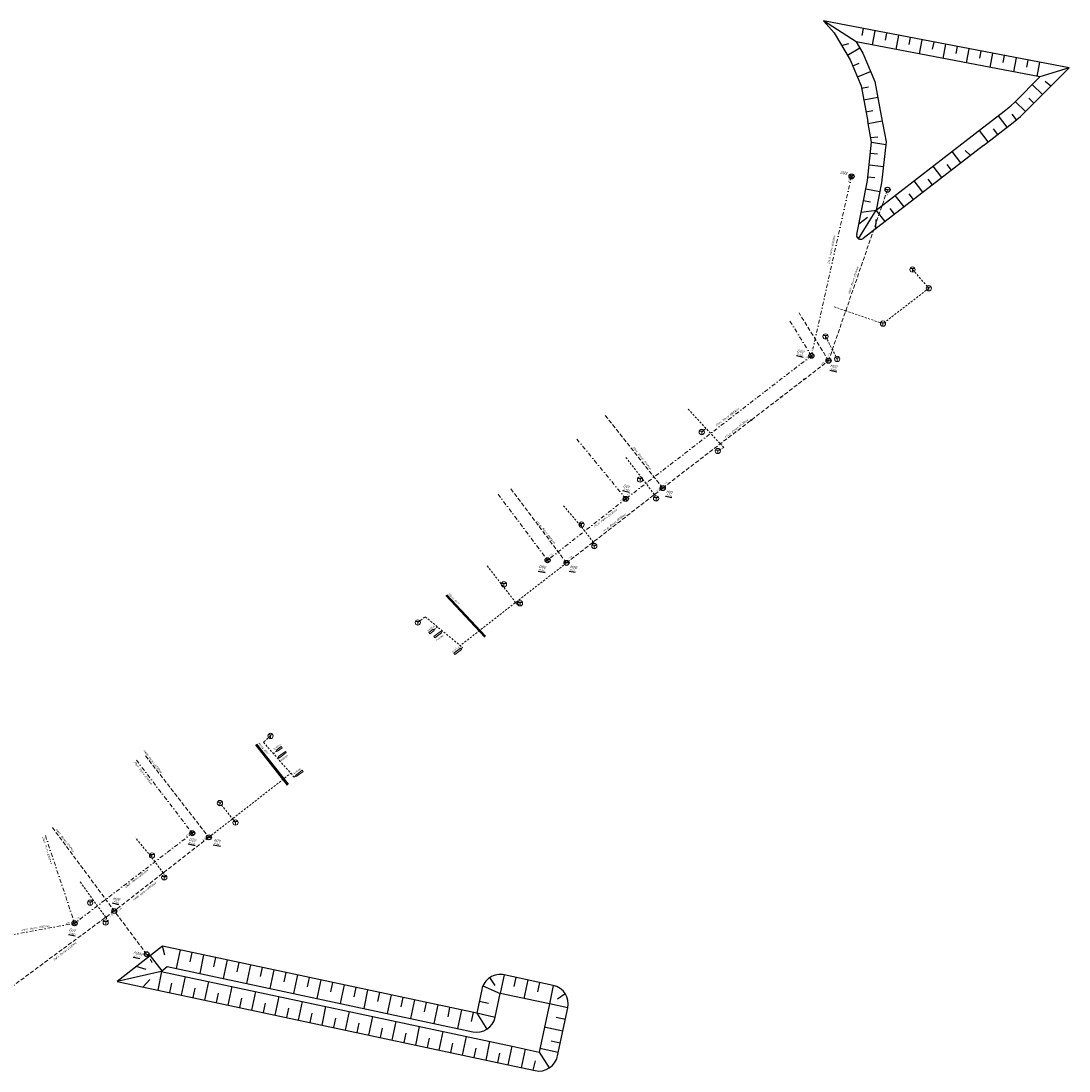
# Model space of a CAD drawing. Header units: metres. Extents: x 147330 to 148353, y 410456 to 411399.
# Tile 3 of 3: x 147662 to 147924, y 410470 to 410733. Entities that reach past the tile are written whole.
import ezdxf

# ---------------------------------------------------------------- set-up
doc = ezdxf.new("R2010")
doc.units = ezdxf.units.M
for name, pattern in [('RI-HWA', [7.4, 5, -2.4]), ('RI-HWA_KOLKAANSLUITING', [4.3, 2.5, -1.8]), ('RI-VWA', [11, 5, -3, 0, -3])]:
    doc.linetypes.add(name, pattern=pattern)
for name, color, linetype in [('000___CL_Talud_', 7, 'Continuous'), ('000___CL_Talud_insteek', 7, 'Continuous'), ('022___OG_WATERGANG_', 7, 'Continuous'), ('025___BS_Wadi', 7, 'Continuous'), ('X-LEID-L-MANTELBUIS', 1, 'Continuous')]:
    doc.layers.add(name, color=color, linetype=linetype)
for name, color, linetype, lineweight in [('B-WE-RI-BOVENAANZICHT_KOLK-G', 150, 'Continuous', 13), ('B-WE-RI-HWA-S', 150, 'Continuous', 25), ('B-WE-RI-HWA-T25', 7, 'Continuous', 25), ('B-WE-RI-HWA_BOB-T18', 10, 'Continuous', 18), ('B-WE-RI-HWA_HULPSTUK-S', 150, 'Continuous', 25), ('B-WE-RI-HWA_KOLKAANSLUITING_PVC_160-G', 150, 'RI-HWA_KOLKAANSLUITING', 18), ('B-WE-RI-HWA_PUTDEKSELHOOGTE-T25', 7, 'Continuous', 25), ('B-WE-RI-HWA_PUTNUMMER-T35', 50, 'Continuous', 35), ('B-WE-RI-HWA_TRANSPORTLEIDING-G', 150, 'RI-HWA', 18), ('B-WE-RI-MANTELBUIS-G', 10, 'Continuous', 18), ('B-WE-RI-VWA-T25', 7, 'Continuous', 25), ('B-WE-RI-VWA_BOB-T18', 10, 'Continuous', 18), ('B-WE-RI-VWA_PUTDEKSELHOOGTE-T25', 7, 'Continuous', 25), ('B-WE-RI-VWA_PUTNUMMER-T35', 50, 'Continuous', 35), ('B-WE-RI-VWA_RIOOLPUT-S', 20, 'Continuous', 25), ('B-WE-RI-VWA_TRANSPORTLEIDING-G', 20, 'RI-VWA', 18)]:
    doc.layers.add(name, color=color, linetype=linetype, lineweight=lineweight)
doc.styles.add('NLCS-ISO-M200-T18', font='NLCS-ISO.TTF', dxfattribs={"height": 0.36})
doc.styles.add('NLCS-ISO-M200-T25_italic', font='txt', dxfattribs={"oblique": 10, "height": 0.5})
doc.styles.add('NLCS-ISO-M200-T35_italic', font='txt', dxfattribs={"oblique": 10, "height": 0.7})
doc.styles.get("Standard").update_dxf_attribs({"font": 'arial.ttf'})

# ---------------------------------------------------------------- blocks, each defined once
blk = doc.blocks.new('RIOOL_G-KOLK-TROT_1')
at = {"color": 0, "lineweight": 9}
for p, q in [((-0.62, 0.24), (0.62, 0.24)), ((0, 0.24), (0, -0.66))]:
    blk.add_line(p, q, dxfattribs=at)
blk.add_circle((0, 0), 0.66, dxfattribs=at)
for tag in ['COMMENT', 'POINTNUMBER']:
    blk.add_attdef(tag, (0, 0), '', height=1)
blk = doc.blocks.new('*U5')
blk.add_lwpolyline([(0.44, -0.44), (-0.44, 0.44)])
blk.add_circle((0, 0), 0.625)
blk = doc.blocks.new('SRI-HULP_INLAAT_160MM-SO')
h = blk.add_hatch(color=256)
h.dxf.hatch_style = 1
h.paths.add_polyline_path([(0.7, 0.7, 0.414214), (-0.7, 0.7), (0, 0)])
h = blk.add_hatch(color=256)
h.dxf.hatch_style = 1
h.paths.add_polyline_path([(0, 0), (-0.7, -0.7, 0.414214), (0.7, -0.7)])
for p, q in [((-0.7, 0.7), (0.7, -0.7)), ((-0.7, -0.7), (0.7, 0.7))]:
    blk.add_line(p, q)
blk.add_circle((0, 0), 1)
blk = doc.blocks.new('*U8')
for points in [[(-0.44, 0.44), (0.44, -0.44)], [(0.44, 0.44), (-0.44, -0.44)]]:
    blk.add_lwpolyline(points)
blk.add_circle((0, 0), 0.625)

msp = doc.modelspace()

# ---------------------------------------------------------------- linework, layer by layer
at = {"layer": '000___CL_Talud_', "color": 252}
for p, q in [((147701.52, 410500.33), (147700.53, 410495.68)), ((147694, 410498.87), (147696.9, 410495.11)), ((147704.45, 410499.7), (147703.96, 410497.38)), ((147707.39, 410499.08), (147706.4, 410494.43)), ((147710.32, 410498.45), (147709.83, 410496.13)), ((147713.26, 410497.83), (147712.26, 410493.18)), ((147716.19, 410497.2), (147715.69, 410494.88)), ((147695.96, 410490.27), (147696.95, 410494.92)), ((147719.12, 410496.57), (147718.13, 410491.93)), ((147722.06, 410495.95), (147721.56, 410493.63)), ((147724.99, 410495.32), (147724, 410490.68)), ((147727.93, 410494.7), (147727.43, 410492.37)), ((147698.89, 410489.64), (147699.39, 410491.97)), ((147701.82, 410489.02), (147702.82, 410493.66)), ((147707.69, 410487.77), (147708.68, 410492.41)), ((147730.86, 410494.07), (147729.87, 410489.43)), ((147733.79, 410493.44), (147733.3, 410491.12)), ((147736.73, 410492.82), (147735.74, 410488.17)), ((147739.66, 410492.19), (147739.17, 410489.87)), ((147782.68, 410494.08), (147781.68, 410489.44)), ((147785.61, 410493.45), (147785.11, 410491.13)), ((147788.54, 410492.82), (147787.55, 410488.18)), ((147791.48, 410492.19), (147790.98, 410489.87)), ((147704.76, 410488.39), (147705.25, 410490.71)), ((147710.63, 410487.14), (147711.12, 410489.46)), ((147713.56, 410486.51), (147714.55, 410491.16)), ((147719.43, 410485.26), (147720.42, 410489.91)), ((147742.6, 410491.57), (147741.6, 410486.92)), ((147745.53, 410490.94), (147745.03, 410488.62)), ((147748.46, 410490.31), (147747.47, 410485.67)), ((147751.4, 410489.69), (147750.9, 410487.37)), ((147716.49, 410485.89), (147716.99, 410488.21)), ((147722.36, 410484.64), (147722.86, 410486.96)), ((147725.3, 410484.01), (147726.29, 410488.66)), ((147731.16, 410482.76), (147732.16, 410487.4)), ((147754.33, 410489.06), (147753.34, 410484.42)), ((147757.27, 410488.44), (147756.77, 410486.11)), ((147760.2, 410487.81), (147759.21, 410483.17)), ((147763.13, 410487.19), (147762.64, 410484.86)), ((147776.4, 410487.46), (147778.73, 410486.96)), ((147798.62, 410485.81), (147793.97, 410486.81)), ((147728.23, 410483.38), (147728.73, 410485.71)), ((147734.1, 410482.13), (147734.59, 410484.45)), ((147737.03, 410481.51), (147738.02, 410486.15)), ((147742.9, 410480.25), (147743.89, 410484.9)), ((147766.07, 410486.56), (147765.08, 410481.91)), ((147769, 410485.93), (147768.51, 410483.61)), ((147771.94, 410485.31), (147770.94, 410480.66)), ((147774.87, 410484.68), (147774.37, 410482.36)), ((147775.77, 410484.53), (147780.41, 410483.49)), ((147739.97, 410480.88), (147740.46, 410483.2)), ((147745.83, 410479.63), (147746.33, 410481.95)), ((147748.77, 410479), (147749.76, 410483.65)), ((147754.64, 410477.75), (147755.63, 410482.4)), ((147797.99, 410482.87), (147795.66, 410483.37)), ((147751.7, 410478.38), (147752.2, 410480.7)), ((147757.57, 410477.12), (147758.07, 410479.45)), ((147760.5, 410476.5), (147761.49, 410481.14)), ((147766.37, 410475.25), (147767.36, 410479.89)), ((147797.36, 410479.94), (147792.71, 410480.94)), ((147763.44, 410475.87), (147763.93, 410478.2)), ((147769.31, 410474.62), (147769.8, 410476.94)), ((147772.24, 410473.99), (147773.23, 410478.64)), ((147778.11, 410472.74), (147779.1, 410477.39)), ((147796.72, 410477.01), (147794.4, 410477.51)), ((147775.17, 410473.37), (147775.67, 410475.69)), ((147781.04, 410472.12), (147781.54, 410474.44)), ((147787.02, 410470.83), (147788.02, 410475.48)), ((147789.95, 410470.2), (147790.46, 410472.53))]:
    msp.add_line(p, q, dxfattribs=at)
for points in [[(147697.64, 410498.99), (147697.12, 410501.27)], [(147696.72, 410494.96), (147685.69, 410492.46)], [(147693.02, 410495.43), (147690.48, 410496.15)], [(147693.91, 410492.88), (147692.26, 410491.06)], [(147780.39, 410491.43), (147779.1, 410493.42)], [(147777.35, 410491.37), (147781.68, 410489.44)], [(147794.96, 410491.44), (147793.97, 410486.8)], [(147795.97, 410488.09), (147797.96, 410489.38)], [(147775.77, 410484.49), (147778.35, 410480.5)], [(147783.67, 410471.56), (147784.67, 410476.2)], [(147791.38, 410474.76), (147793.96, 410470.77)], [(147796.21, 410474.6), (147791.56, 410475.6)]]:
    msp.add_lwpolyline(points, dxfattribs=at)
at = {"layer": '000___CL_Talud_insteek', "color": 252}
for p, q in [((147697.12, 410501.27), (147685.69, 410492.46)), ((147775.77, 410484.5), (147697.12, 410501.27)), ((147685.69, 410492.46), (147783.67, 410471.56)), ((147794.96, 410491.44), (147782.68, 410494.08)), ((147777.04, 410490.43), (147775.77, 410484.5)), ((147796.03, 410473.76), (147798.62, 410485.81)), ((147783.67, 410471.56), (147790.39, 410470.11))]:
    msp.add_line(p, q, dxfattribs=at)
for points in [[(147696.72, 410494.96), (147698.28, 410496.17)], [(147696.72, 410494.96), (147784.67, 410476.2)], [(147698.28, 410496.17), (147774.77, 410479.84)], [(147780.41, 410483.49), (147781.69, 410489.44)], [(147793.97, 410486.8), (147781.69, 410489.44)], [(147793.97, 410486.8), (147791.38, 410474.76)], [(147784.67, 410476.2), (147791.38, 410474.76)]]:
    msp.add_lwpolyline(points, dxfattribs=at)
for centre, start, end in [((147781.69, 410489.44), 77.9565, 167.9565), ((147793.97, 410486.8), 347.9565, 77.9565), ((147775.77, 410484.49), 257.9565, 347.8807), ((147791.38, 410474.75), 257.9565, 347.9565)]:
    msp.add_arc(centre, 4.75, start, end, dxfattribs=at)
at = {"layer": '022___OG_WATERGANG_', "color": 252}
for p, q in [((147874.68, 410702.62), (147878.24, 410702.05)), ((147902.72, 410701.83), (147872.54, 410678.53)), ((147874.38, 410699.91), (147876.17, 410699.72)), ((147897.04, 410697.45), (147894.84, 410700.3)), ((147894.67, 410695.62), (147893.57, 410697.04)), ((147874.05, 410696.93), (147877.63, 410696.54)), ((147892.29, 410693.78), (147890.09, 410696.63)), ((147873.72, 410693.95), (147875.51, 410693.75)), ((147887.55, 410690.12), (147885.35, 410692.97)), ((147889.92, 410691.95), (147888.82, 410693.37)), ((147873.22, 410690.99), (147876.75, 410690.29)), ((147882.8, 410686.45), (147880.6, 410689.3)), ((147885.17, 410688.28), (147884.07, 410689.71)), ((147872.64, 410688.05), (147874.4, 410687.7)), ((147878.05, 410682.78), (147875.85, 410685.63)), ((147880.42, 410684.62), (147879.32, 410686.04))]:
    msp.add_line(p, q, dxfattribs=at)
for points in [[(147870.94, 410679.51), (147873.62, 410693), (147874.68, 410702.62), (147873.71, 410707.84)], [(147877.1, 410709.27), (147878.31, 410702.76), (147877.18, 410692.46), (147875.82, 410685.61), (147900.63, 410704.77)], [(147876.27, 410703.89), (147874.47, 410703.76)], [(147898.12, 410700.56), (147899.42, 410699.28)], [(147872.64, 410688.05), (147874.4, 410687.7)], [(147871.4, 410678.47), (147875.82, 410685.61)], [(147871.47, 410682.16), (147873.65, 410683.89)], [(147872.05, 410685.11), (147875.85, 410685.63)], [(147875.75, 410683.28), (147875.67, 410680.95)]]:
    msp.add_lwpolyline(points, dxfattribs=at)
msp.add_arc((147871.93, 410679.32), 1, 168.7841, 307.6732, dxfattribs=at)
at = {"layer": '025___BS_Wadi', "color": 252}
for p, q in [((147872.55, 410731.09), (147872.21, 410729.33)), ((147875.5, 410730.53), (147874.82, 410727)), ((147878.44, 410729.97), (147878.11, 410728.2)), ((147881.39, 410729.41), (147880.72, 410725.87)), ((147884.34, 410728.84), (147884, 410727.08)), ((147868.61, 410724.41), (147871.71, 410726.26)), ((147887.28, 410728.28), (147886.61, 410724.75)), ((147890.23, 410727.72), (147889.89, 410725.95)), ((147893.18, 410727.16), (147892.5, 410723.62)), ((147896.12, 410726.59), (147895.79, 410724.83)), ((147899.07, 410726.03), (147898.4, 410722.5)), ((147902.02, 410725.47), (147901.68, 410723.7)), ((147904.96, 410724.91), (147904.29, 410721.37)), ((147907.91, 410724.35), (147907.57, 410722.58)), ((147910.86, 410723.78), (147910.18, 410720.25)), ((147869.94, 410721.73), (147871.6, 410722.43)), ((147913.81, 410723.22), (147913.47, 410721.45)), ((147916.75, 410722.66), (147916.08, 410719.12)), ((147871.11, 410718.97), (147874.43, 410720.37)), ((147872.15, 410716.17), (147873.92, 410716.5)), ((147917.46, 410714.55), (147914.9, 410717.08)), ((147872.7, 410713.22), (147876.24, 410713.88)), ((147913.23, 410710.29), (147910.67, 410712.83)), ((147915.34, 410712.42), (147914.07, 410713.69)), ((147873.25, 410710.27), (147875.02, 410710.6)), ((147873.8, 410707.32), (147877.34, 410707.98)), ((147908.66, 410706.42), (147906.46, 410709.26)), ((147911.01, 410708.27), (147909.87, 410709.67)), ((147903.91, 410702.75), (147901.71, 410705.6)), ((147906.28, 410704.58), (147905.18, 410706.01))]:
    msp.add_line(p, q, dxfattribs=at)
for points in [[(147862.63, 410732.99), (147865.27, 410730.02), (147869.28, 410723.3), (147872.04, 410716.77), (147873.71, 410707.84)], [(147924.12, 410721.25), (147862.63, 410732.99)], [(147870.81, 410727.76), (147862.63, 410732.99)], [(147867.14, 410726.88), (147868.98, 410727.32)], [(147870.81, 410727.76), (147872.5, 410724.93), (147875.51, 410717.82), (147877.1, 410709.27)], [(147916.79, 410718.99), (147870.81, 410727.76)], [(147902.72, 410701.83), (147910.13, 410707.55), (147911.99, 410709.08), (147913.15, 410710.22), (147924.12, 410721.25)], [(147924.12, 410721.25), (147916.79, 410718.99)], [(147900.63, 410704.77), (147907.89, 410710.37), (147909.59, 410711.76), (147910.62, 410712.77), (147916.79, 410718.99)], [(147917.46, 410714.55), (147914.9, 410717.08)], [(147919.57, 410716.67), (147918.18, 410717.83)]]:
    msp.add_lwpolyline(points, dxfattribs=at)
at = {"layer": 'B-WE-RI-BOVENAANZICHT_KOLK-G'}
for points in [[(147764.05, 410579.51, 0), (147765.15, 410580.35, 0), (147764.9, 410580.67, 0), (147763.81, 410579.83, 0), (147764.05, 410579.51, 0)], [(147765.28, 410578.48, 0), (147766.95, 410579.73, 0), (147766.71, 410580.05, 0), (147765.04, 410578.8, 0), (147765.28, 410578.48, 0)], [(147770.3, 410574.31, 0), (147771.97, 410575.61, 0), (147771.72, 410575.92, 0), (147770.05, 410574.62, 0), (147770.3, 410574.31, 0)]]:
    msp.add_polyline3d(points, dxfattribs=at)
at = {"layer": 'B-WE-RI-BOVENAANZICHT_KOLK-G', "ltscale": 1.73761e-43}
msp.add_polyline3d([(147727.02, 410550.94, 0), (147725.91, 410550.08, 0), (147725.66, 410550.39, 0), (147726.77, 410551.26, 0), (147727.02, 410550.94, 0)], dxfattribs=at)
at = {"layer": 'B-WE-RI-BOVENAANZICHT_KOLK-G'}
for points in [[(147728.09, 410549.74, 0), (147726.41, 410548.47, 0), (147726.17, 410548.79, 0), (147727.85, 410550.06, 0), (147728.09, 410549.74, 0)], [(147732.28, 410545.01, 0), (147730.6, 410543.73, 0), (147730.36, 410544.05, 0), (147732.03, 410545.33, 0), (147732.28, 410545.01, 0)]]:
    msp.add_polyline3d(points, dxfattribs=at).dxf.unprotected_set("ltscale", 0)
at = {"layer": 'B-WE-RI-HWA_KOLKAANSLUITING_PVC_160-G', "ltscale": 0.2}
for points in [[(147884.92, 410670.75), (147889.02, 410666.06)], [(147889.02, 410666.06), (147877.53, 410657.19)], [(147868.21, 410660.41), (147865.22, 410661.44)], [(147877.53, 410657.19), (147868.21, 410660.41)], [(147832.13, 410630.04), (147833.17, 410631)], [(147837.64, 410626.17), (147836.16, 410625.3)], [(147816.68, 410618.15), (147817.13, 410618.5)], [(147820.92, 410613.57), (147820.7, 410613.4)], [(147801.74, 410606.63), (147797.51, 410611.58)], [(147801.74, 410606.63), (147802.03, 410606.86)], [(147804.97, 410602.48), (147805.55, 410601.73)], [(147805.55, 410601.73), (147805.23, 410601.48)], [(147778.41, 410596.52), (147785.53, 410587.36)], [(147785.53, 410587.36), (147786.05, 410586.69)], [(147786.05, 410586.69), (147786.62, 410587.14)], [(147761.02, 410582.33), (147762.87, 410583.77)], [(147762.87, 410583.77), (147772.24, 410576.07)], [(147765.02, 410580.51), (147765.96, 410581.23)], [(147766.83, 410579.89), (147767.22, 410580.19)], [(147771.84, 410575.76), (147772.24, 410576.07)], [(147725.79, 410550.23), (147724.9, 410549.45)], [(147726.29, 410548.63), (147725.9, 410548.33)], [(147730.48, 410543.89), (147730.09, 410543.58)], [(147715.36, 410532.23), (147711.46, 410537.12)], [(147694.16, 410523.78), (147690.3, 410528.41)], [(147694.16, 410523.78), (147694.45, 410523.99)], [(147697.24, 410519.61), (147694.16, 410523.78)], [(147697.88, 410518.75), (147697.24, 410519.61)], [(147697.53, 410518.48), (147697.88, 410518.75)], [(147679.76, 410512.73), (147676.39, 410517.5)], [(147679.76, 410512.73), (147678.96, 410512.14)]]:
    msp.add_lwpolyline(points, dxfattribs=at)
at = {"layer": 'B-WE-RI-HWA_TRANSPORTLEIDING-G', "ltscale": 0.2}
for p, q in [((147878.67, 410690.75), (147863.9, 410647.9)), ((147863.9, 410647.9), (147856.51, 410659.86)), ((147822.36, 410616.01), (147863.9, 410647.9)), ((147822.36, 410616.01), (147807.76, 410634.49)), ((147798.26, 410597.26), (147784.27, 410615.91)), ((147822.36, 410616.01), (147798.26, 410597.26)), ((147692.84, 410548.9), (147708.69, 410528.53)), ((147669.52, 410530.96), (147685.01, 410510.09)), ((147708.69, 410528.53), (147685.01, 410510.09)), ((147685.01, 410510.09), (147659.07, 410490.91)), ((147693.11, 410499.25), (147685.01, 410510.09)), ((147693.11, 410499.25), (147694.7, 410496.96))]:
    msp.add_line(p, q, dxfattribs=at)
at = {"layer": 'B-WE-RI-MANTELBUIS-G'}
for p, q in [((147768.17, 410589.18), (147777.89, 410578.78)), ((147768.28, 410589.28), (147778, 410578.89)), ((147768.06, 410589.08), (147777.78, 410578.68)), ((147728.43, 410541.62), (147720.44, 410551.71)), ((147728.54, 410541.72), (147720.56, 410551.81)), ((147728.66, 410541.81), (147720.68, 410551.9))]:
    msp.add_line(p, q, dxfattribs=at)
at = {"layer": 'B-WE-RI-VWA_TRANSPORTLEIDING-G', "ltscale": 0.2}
for p, q in [((147869.65, 410694.07), (147859.6, 410649.14)), ((147859.6, 410649.14), (147853.95, 410658.29)), ((147859.6, 410649.14), (147813.13, 410613.3)), ((147813.13, 410613.3), (147800.89, 410628.25)), ((147781.13, 410614.48), (147793.53, 410597.94)), ((147813.13, 410613.3), (147793.53, 410597.94)), ((147690.53, 410547.88), (147704.55, 410529.56)), ((147667.75, 410528.97), (147675.07, 410507)), ((147704.55, 410529.56), (147675.07, 410507)), ((147647.99, 410501.98), (147675.07, 410507))]:
    msp.add_line(p, q, dxfattribs=at)
at = {"layer": 'X-LEID-L-MANTELBUIS'}
for p, q in [((147728.43, 410541.62), (147720.44, 410551.71)), ((147728.54, 410541.72), (147720.56, 410551.81)), ((147728.66, 410541.81), (147720.68, 410551.9))]:
    msp.add_line(p, q, dxfattribs=at)

# ---------------------------------------------------------------- block references
at = {"layer": 'B-WE-RI-BOVENAANZICHT_KOLK-G'}
for p in [(147884.92, 410670.74), (147889.02, 410666.05), (147877.53, 410657.19), (147863.15, 410653.96), (147866.06, 410648.35), (147832.13, 410630.03), (147836.16, 410625.29), (147816.68, 410618.15), (147820.7, 410613.4), (147802.03, 410606.85), (147805.23, 410601.48), (147782.6, 410591.9), (147786.62, 410587.13), (147761.02, 410582.33), (147724.14, 410553.92), (147711.46, 410537.11), (147715.36, 410532.23), (147694.45, 410523.98), (147697.53, 410518.48), (147678.96, 410512.14), (147682.85, 410507.2)]:
    msp.add_blockref('RIOOL_G-KOLK-TROT_1', p, dxfattribs=at)
at = {"layer": 'B-WE-RI-HWA-S', "rotation": 217.9071369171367}
msp.add_blockref('*U5', (147693.11, 410499.25), dxfattribs=at)
at = {"layer": 'B-WE-RI-HWA_HULPSTUK-S', "xscale": 0.1, "yscale": 0.1, "zscale": 0.1}
for p in [(147868.21, 410660.41), (147857.81, 410643.23), (147852.1, 410638.84), (147844.49, 410633), (147836.79, 410627.09), (147804.97, 410602.48), (147697.24, 410519.61)]:
    msp.add_blockref('SRI-HULP_INLAAT_160MM-SO', p, dxfattribs=at)
at = {"layer": 'B-WE-RI-VWA_RIOOLPUT-S', "rotation": 257.3958678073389}
msp.add_blockref('*U8', (147869.65, 410694.07), dxfattribs=at)

# ---------------------------------------------------------------- texts
at = {"layer": 'B-WE-RI-BOVENAANZICHT_KOLK-G', "char_height": 0.42, "width": 3.7703, "attachment_point": 7, "rotation": 37.4966}
for insert in [(147763.58, 410580.09), (147765.8, 410577.68), (147769.75, 410574.83), (147725.09, 410550.36), (147726.79, 410547.56), (147730.09, 410544.31)]:
    msp.add_mtext('\\fTimes New Roman|i0|b0|c0;Kolkbak', dxfattribs=dict(at, insert=insert))
at = {"layer": 'B-WE-RI-HWA_PUTDEKSELHOOGTE-T25', "insert": (147799.09, 410595.82), "char_height": 0.5, "width": 1.3813, "attachment_point": 1, "rotation": 347.9, "style": 'NLCS-ISO-M200-T25_italic', "bg_fill": 3, "box_fill_scale": 1.2, "bg_fill_color": 256, "bg_fill_transparency": 0}
msp.add_mtext('{\\L8,11+}', dxfattribs=at)

# ---------------------------------------------------------------- next in the draw order: block references
at = {"layer": 'B-WE-RI-HWA-S', "rotation": 37.88502563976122}
msp.add_blockref('*U5', (147798.27, 410597.27), dxfattribs=at)

# ---------------------------------------------------------------- next in the draw order: texts
at = {"layer": 'B-WE-RI-HWA-T25', "char_height": 0.5, "width": 6.5217, "attachment_point": 1, "style": 'NLCS-ISO-M200-T25_italic', "bg_fill": 3, "box_fill_scale": 1, "bg_fill_color": 256, "bg_fill_transparency": 0}
for s, insert, rotation in [('HWA: Beton %%C500mm', (147868.74, 410664.7), 71.8005), ('HWA: Beton %%C500mm', (147837.8, 410628.9), 37.8646), ('HWA: Beton %%C300mm', (147815.16, 410626.52), 308.1421), ('HWA: Beton %%C300mm', (147791.07, 410607.93), 308.1421), ('HWA: Beton %%C500mm', (147807.23, 410605.29), 37.8646), ('HWA: Beton %%C300mm', (147692.59, 410550.52), 308.1421), ('HWA: Beton %%C300mm', (147670.65, 410530.75), 308.1421), ('HWA: Beton %%C700mm', (147689.58, 410512.98), 37.8646), ('HWA: Beton %%C700mm', (147669.6, 410497.96), 37.8646)]:
    msp.add_mtext(s, dxfattribs=dict(at, insert=insert, rotation=rotation))
at = {"layer": 'B-WE-RI-HWA_BOB-T18', "char_height": 0.36, "attachment_point": 1, "style": 'NLCS-ISO-M200-T18', "bg_fill": 3, "box_fill_scale": 1, "bg_fill_color": 256, "bg_fill_transparency": 0}
for s, insert, width, rotation in [('3.60', (147878.36, 410689.06), 0.5334, 78.0724), ('3.65', (147861.81, 410647.06), 0.9055, 38.3357), ('2.27', (147707.01, 410527.9), 0.9055, 38.3357), ('2.22', (147683.78, 410508.81), 0.9009, 39.3414)]:
    msp.add_mtext(s, dxfattribs=dict(at, insert=insert, width=width, rotation=rotation))
at = {"layer": 'B-WE-RI-HWA_PUTDEKSELHOOGTE-T25', "char_height": 0.5, "width": 1.3813, "attachment_point": 1, "rotation": 347.9, "style": 'NLCS-ISO-M200-T25_italic', "bg_fill": 3, "box_fill_scale": 1.2, "bg_fill_color": 256, "bg_fill_transparency": 0}
for s, insert in [('{\\L5,89+}', (147864.31, 410646.08)), ('{\\L7,21+}', (147823.18, 410614.56)), ('{\\L8,64+}', (147709.93, 410527.27)), ('{\\L4,27+}', (147689.83, 410499.11))]:
    msp.add_mtext(s, dxfattribs=dict(at, insert=insert))
at = {"layer": 'B-WE-RI-VWA-T25', "char_height": 0.5, "attachment_point": 1, "style": 'NLCS-ISO-M200-T25_italic', "bg_fill": 3, "box_fill_scale": 1, "bg_fill_color": 256, "bg_fill_transparency": 0}
for s, insert, width, rotation in [('DWA: Metro %%C300mm', (147863.64, 410672.23), 6.7056, 78.0797), ('Mbuis Ø??', (147768.96, 410589.8), 3.5934, 313.0751), ('Mbuis Ø??', (147721.36, 410552.42), 3.5934, 308.358), ('DWA: Metro %%C300mm', (147667.34, 410528.81), 6.7056, 287.2404), ('DWA: Metro %%C300mm', (147661.64, 410505.53), 6.7056, 9.1154)]:
    msp.add_mtext(s, dxfattribs=dict(at, insert=insert, width=width, rotation=rotation))
at = {"layer": 'B-WE-RI-VWA_BOB-T18', "char_height": 0.36, "attachment_point": 1, "style": 'NLCS-ISO-M200-T18', "bg_fill": 3, "box_fill_scale": 1, "bg_fill_color": 256, "bg_fill_transparency": 0}
for s, insert, width, rotation in [('3.38', (147868.78, 410692.66), 0.5334, 78.0724), ('3.55', (147857.82, 410648.52), 0.9055, 38.3357), ('3.79', (147811.61, 410612.9), 0.9055, 38.3357), ('3.90', (147793.9, 410599.09), 0.9055, 38.3357), ('2.98', (147702.91, 410528.97), 0.9055, 38.3357), ('2.80', (147675.43, 410508.02), 0.9055, 38.3357), ('2.80', (147672.83, 410507.16), 0.9239, 11.7815)]:
    msp.add_mtext(s, dxfattribs=dict(at, insert=insert, width=width, rotation=rotation))
at = {"layer": 'B-WE-RI-VWA_PUTDEKSELHOOGTE-T25', "insert": (147673.63, 410504.79), "char_height": 0.5, "width": 1.872, "attachment_point": 1, "rotation": 347.9, "style": 'NLCS-ISO-M200-T25_italic', "bg_fill": 3, "box_fill_scale": 1.2, "bg_fill_color": 256, "bg_fill_transparency": 0}
msp.add_mtext('{\\L7,68+}', dxfattribs=at)

# ---------------------------------------------------------------- next in the draw order: linework, layer by layer
at = {"layer": 'B-WE-RI-HWA_KOLKAANSLUITING_PVC_160-G', "ltscale": 0.2}
for points in [[(147836.79, 410627.09), (147837.64, 410626.17)], [(147724.14, 410553.92), (147722.35, 410552.34)], [(147730.09, 410543.58), (147722.35, 410552.34)], [(147682.88, 410508.51), (147679.76, 410512.73)], [(147683.49, 410507.68), (147682.85, 410507.2)], [(147682.88, 410508.51), (147683.49, 410507.68)]]:
    msp.add_lwpolyline(points, dxfattribs=at)

# ---------------------------------------------------------------- next in the draw order: block references
at = {"layer": 'B-WE-RI-HWA-S'}
for p, rotation in [((147878.67, 410690.73), 37.88502563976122), ((147822.36, 410616.01), 37.88502563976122), ((147708.69, 410528.53), 217.9071369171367)]:
    msp.add_blockref('*U5', p, dxfattribs=dict(at, rotation=rotation))
at = {"layer": 'B-WE-RI-HWA_HULPSTUK-S', "xscale": 0.1, "yscale": 0.1, "zscale": 0.1}
msp.add_blockref('SRI-HULP_INLAAT_160MM-SO', (147682.88, 410508.51), dxfattribs=at)
at = {"layer": 'B-WE-RI-VWA_RIOOLPUT-S', "rotation": 257.3958678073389}
msp.add_blockref('*U8', (147793.53, 410597.94), dxfattribs=at)

# ---------------------------------------------------------------- next in the draw order: texts
at = {"layer": 'B-WE-RI-HWA_BOB-T18', "char_height": 0.36, "attachment_point": 1, "style": 'NLCS-ISO-M200-T18', "bg_fill": 3, "box_fill_scale": 1, "bg_fill_color": 256, "bg_fill_transparency": 0}
for s, insert, width, rotation in [('3.65', (147863.59, 410649), 0.6599, 68.069), ('3.79', (147798.8, 410598.44), 0.9055, 38.3357), ('2.22', (147685.94, 410510.41), 0.9077, 37.833)]:
    msp.add_mtext(s, dxfattribs=dict(at, insert=insert, width=width, rotation=rotation))
at = {"layer": 'B-WE-RI-HWA_PUTNUMMER-T35', "char_height": 0.7, "width": 1.7645, "attachment_point": 1, "rotation": 347.9, "style": 'NLCS-ISO-M200-T35_italic', "bg_fill": 3, "box_fill_scale": 1.2, "bg_fill_color": 256, "bg_fill_transparency": 0}
for s, insert in [('H02', (147864.36, 410647.03)), ('H00', (147799.15, 410596.77)), ('H20a', (147689.88, 410500.06))]:
    msp.add_mtext(s, dxfattribs=dict(at, insert=insert))
at = {"layer": 'B-WE-RI-VWA-T25', "char_height": 0.5, "width": 6.7056, "attachment_point": 1, "style": 'NLCS-ISO-M200-T25_italic', "bg_fill": 3, "box_fill_scale": 1, "bg_fill_color": 256, "bg_fill_transparency": 0}
for insert, rotation in [((147835.47, 410631.8), 36.9102), ((147804.99, 410606.42), 37.769), ((147690.22, 410547.63), 307.6026), ((147687.56, 410516.18), 37.769)]:
    msp.add_mtext('DWA: Metro %%C300mm', dxfattribs=dict(at, insert=insert, rotation=rotation))
at = {"layer": 'B-WE-RI-VWA_BOB-T18', "char_height": 0.36, "attachment_point": 1, "style": 'NLCS-ISO-M200-T18', "bg_fill": 3, "box_fill_scale": 1, "bg_fill_color": 256, "bg_fill_transparency": 0}
for s, insert, width, rotation in [('3.55', (147859.6, 410650.37), 0.5334, 78.0724), ('3.79', (147813.4, 410614.32), 0.9055, 38.3357)]:
    msp.add_mtext(s, dxfattribs=dict(at, insert=insert, width=width, rotation=rotation))
at = {"layer": 'B-WE-RI-VWA_PUTDEKSELHOOGTE-T25', "char_height": 0.5, "width": 1.872, "attachment_point": 1, "rotation": 347.9, "style": 'NLCS-ISO-M200-T25_italic', "bg_fill": 3, "box_fill_scale": 1.2, "bg_fill_color": 256, "bg_fill_transparency": 0}
for s, insert in [('{\\L5,92+}', (147855.96, 410649.76)), ('{\\L8,60+}', (147703.66, 410527.45))]:
    msp.add_mtext(s, dxfattribs=dict(at, insert=insert))
at = {"layer": 'B-WE-RI-VWA_PUTNUMMER-T35', "char_height": 0.7, "width": 1.8055, "attachment_point": 1, "rotation": 347.9, "style": 'NLCS-ISO-M200-T35_italic', "bg_fill": 3, "box_fill_scale": 1.2, "bg_fill_color": 256, "bg_fill_transparency": 0}
for s, insert in [('D03', (147866.87, 410695.5)), ('D21', (147673.71, 410505.78))]:
    msp.add_mtext(s, dxfattribs=dict(at, insert=insert))

# ---------------------------------------------------------------- next in the draw order: linework, layer by layer
at = {"layer": 'B-WE-RI-HWA_KOLKAANSLUITING_PVC_160-G', "ltscale": 0.2}
for points in [[(147863.15, 410653.97), (147866.06, 410648.35)], [(147828.74, 410635.78), (147836.79, 410627.09)], [(147804.97, 410602.48), (147801.74, 410606.63)]]:
    msp.add_lwpolyline(points, dxfattribs=at)

# ---------------------------------------------------------------- next in the draw order: block references
at = {"layer": 'B-WE-RI-HWA-S'}
for p, rotation in [((147863.9, 410647.9), 37.88502563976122), ((147685.01, 410510.08), 217.9071369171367)]:
    msp.add_blockref('*U5', p, dxfattribs=dict(at, rotation=rotation))
at = {"layer": 'B-WE-RI-HWA_HULPSTUK-S', "xscale": 0.1, "yscale": 0.1, "zscale": 0.1}
msp.add_blockref('SRI-HULP_INLAAT_160MM-SO', (147864.85, 410650.68), dxfattribs=at)
at = {"layer": 'B-WE-RI-VWA_RIOOLPUT-S', "rotation": 257.3958678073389}
for p in [(147859.6, 410649.14), (147675.07, 410507)]:
    msp.add_blockref('*U8', p, dxfattribs=at)

# ---------------------------------------------------------------- next in the draw order: texts
at = {"layer": 'B-WE-RI-HWA_BOB-T18', "insert": (147822.73, 410617.11), "char_height": 0.36, "width": 0.9055, "attachment_point": 1, "rotation": 38.3357, "style": 'NLCS-ISO-M200-T18', "bg_fill": 3, "box_fill_scale": 1, "bg_fill_color": 256, "bg_fill_transparency": 0}
msp.add_mtext('3.76', dxfattribs=at)
at = {"layer": 'B-WE-RI-HWA_PUTNUMMER-T35', "char_height": 0.7, "width": 1.7645, "attachment_point": 1, "rotation": 347.9, "style": 'NLCS-ISO-M200-T35_italic', "bg_fill": 3, "box_fill_scale": 1.2, "bg_fill_color": 256, "bg_fill_transparency": 0}
for s, insert in [('H01', (147823.23, 410615.51)), ('H21', (147709.99, 410528.22))]:
    msp.add_mtext(s, dxfattribs=dict(at, insert=insert))
at = {"layer": 'B-WE-RI-VWA_PUTDEKSELHOOGTE-T25', "char_height": 0.5, "width": 1.872, "attachment_point": 1, "rotation": 347.9, "style": 'NLCS-ISO-M200-T25_italic', "bg_fill": 3, "box_fill_scale": 1.2, "bg_fill_color": 256, "bg_fill_transparency": 0}
for s, insert in [('{\\L7,50+}', (147812.4, 410615.97)), ('{\\L8,24+}', (147791.3, 410595.82))]:
    msp.add_mtext(s, dxfattribs=dict(at, insert=insert))
at = {"layer": 'B-WE-RI-VWA_PUTNUMMER-T35', "insert": (147703.74, 410528.44), "char_height": 0.7, "width": 1.8055, "attachment_point": 1, "rotation": 347.9, "style": 'NLCS-ISO-M200-T35_italic', "bg_fill": 3, "box_fill_scale": 1.2, "bg_fill_color": 256, "bg_fill_transparency": 0}
msp.add_mtext('D22', dxfattribs=at)

# ---------------------------------------------------------------- next in the draw order: linework, layer by layer
at = {"layer": 'B-WE-RI-HWA_KOLKAANSLUITING_PVC_160-G', "ltscale": 0.2}
msp.add_lwpolyline([(147708.69, 410528.53), (147729.21, 410544.57)], dxfattribs=at)

# ---------------------------------------------------------------- next in the draw order: block references
at = {"layer": 'B-WE-RI-VWA_RIOOLPUT-S', "rotation": 257.3958678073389}
for p in [(147813.13, 410613.3), (147704.55, 410529.56)]:
    msp.add_blockref('*U8', p, dxfattribs=at)

# ---------------------------------------------------------------- next in the draw order: texts
at = {"layer": 'B-WE-RI-HWA_BOB-T18', "insert": (147820.67, 410615.42), "char_height": 0.36, "width": 0.9055, "attachment_point": 1, "rotation": 38.3357, "style": 'NLCS-ISO-M200-T18', "bg_fill": 3, "box_fill_scale": 1, "bg_fill_color": 256, "bg_fill_transparency": 0}
msp.add_mtext('3.76', dxfattribs=at)
at = {"layer": 'B-WE-RI-HWA_PUTDEKSELHOOGTE-T25', "insert": (147684.62, 410512.67), "char_height": 0.5, "width": 1.3813, "attachment_point": 1, "rotation": 347.9, "style": 'NLCS-ISO-M200-T25_italic', "bg_fill": 3, "box_fill_scale": 1.2, "bg_fill_color": 256, "bg_fill_transparency": 0}
msp.add_mtext('{\\L7,91+}', dxfattribs=at)
at = {"layer": 'B-WE-RI-VWA_PUTNUMMER-T35', "char_height": 0.7, "width": 1.8055, "attachment_point": 1, "rotation": 347.9, "style": 'NLCS-ISO-M200-T35_italic', "bg_fill": 3, "box_fill_scale": 1.2, "bg_fill_color": 256, "bg_fill_transparency": 0}
for s, insert in [('D02', (147856.05, 410650.76)), ('D01', (147812.48, 410616.97)), ('D00', (147791.39, 410596.82))]:
    msp.add_mtext(s, dxfattribs=dict(at, insert=insert))

# ---------------------------------------------------------------- next in the draw order: linework, layer by layer
at = {"layer": 'B-WE-RI-HWA_KOLKAANSLUITING_PVC_160-G', "ltscale": 0.2}
for points in [[(147813.15, 410623.69), (147820.28, 410614.39)], [(147820.28, 410614.39), (147820.92, 410613.57)], [(147798.26, 410597.26), (147771.64, 410576.55)]]:
    msp.add_lwpolyline(points, dxfattribs=at)

# ---------------------------------------------------------------- next in the draw order: block references
at = {"layer": 'B-WE-RI-HWA_HULPSTUK-S', "xscale": 0.1, "yscale": 0.1, "zscale": 0.1}
msp.add_blockref('SRI-HULP_INLAAT_160MM-SO', (147820.28, 410614.39), dxfattribs=at)

# ---------------------------------------------------------------- next in the draw order: texts
at = {"layer": 'B-WE-RI-HWA_PUTNUMMER-T35', "insert": (147684.68, 410513.62), "char_height": 0.7, "width": 1.7645, "attachment_point": 1, "rotation": 347.9, "style": 'NLCS-ISO-M200-T35_italic', "bg_fill": 3, "box_fill_scale": 1.2, "bg_fill_color": 256, "bg_fill_transparency": 0}
msp.add_mtext('H20', dxfattribs=at)

doc.saveas('drawing.dxf')
